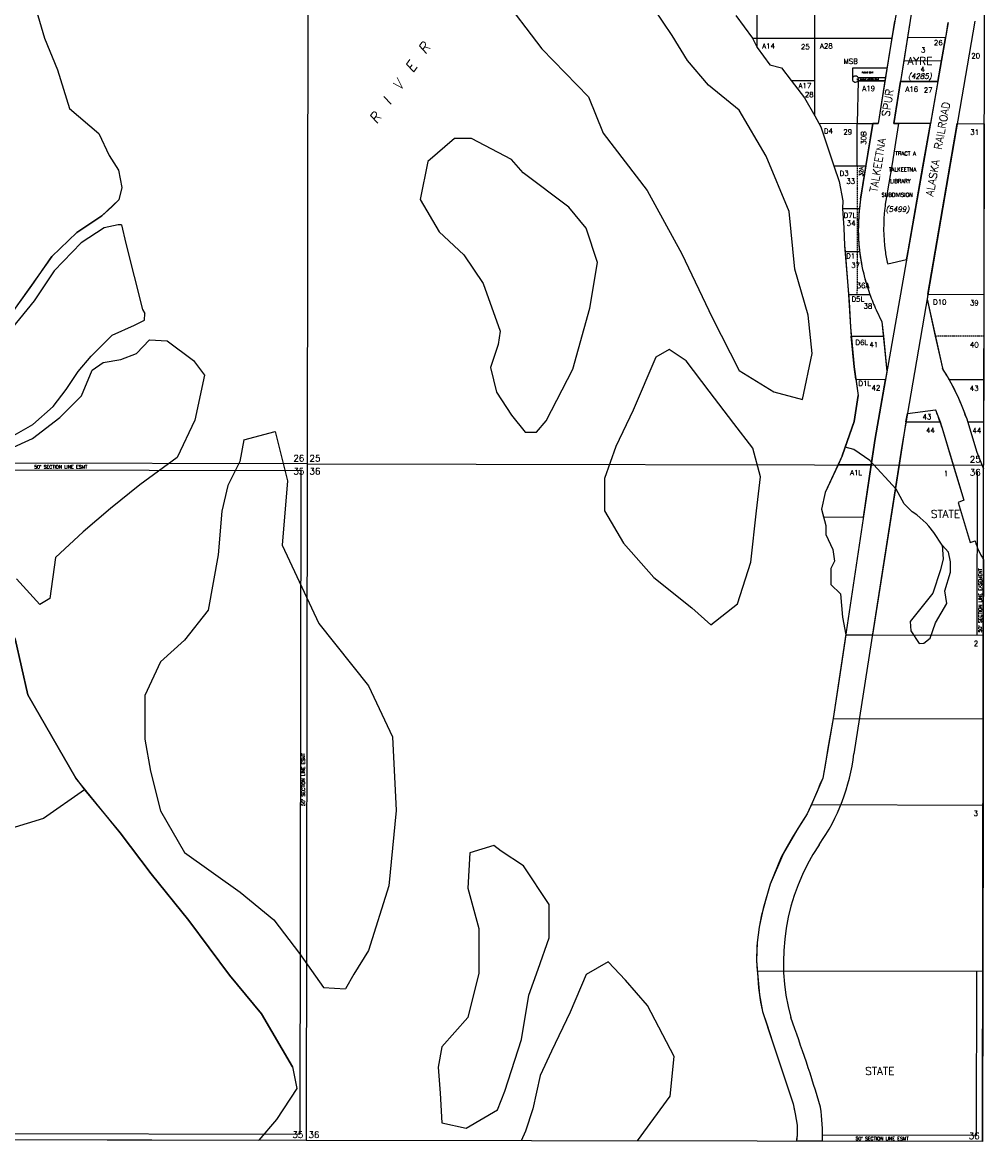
# Model space of a CAD drawing. Header units: feet. Extents: x 0 to 310787, y 0 to 109672.
# Tile 23 of 28: x 303268 to 310779, y 77272 to 86007. Entities that reach past the tile are written whole.
import ezdxf
from ezdxf.enums import TextEntityAlignment as Align

# ---------------------------------------------------------------- set-up
doc = ezdxf.new("R2010")
doc.units = ezdxf.units.FT
doc.header["$LTSCALE"] = 20
doc.header["$MEASUREMENT"] = 0
doc.linetypes.add('DASHED', pattern=[0.75, 0.5, -0.25])
doc.layers.add('Taxmap', color=251, linetype='Continuous')
doc.styles.add('1', font='simplex')
doc.styles.add('5', font='romant')
doc.styles.add('6', font='romant', dxfattribs={"oblique": 12})
doc.styles.add('ESMT', font='SIMPLEX', dxfattribs={"height": 26})
doc.styles.add('LOT', font='SIMPLEX', dxfattribs={"height": 40})
doc.styles.add('SUBNAME', font='ROMANT', dxfattribs={"height": 60})
doc.styles.add('SUBNMBR', font='ROMAND', dxfattribs={"oblique": 12, "height": 40})

# ---------------------------------------------------------------- blocks, each defined once
blk = doc.blocks.new('A$C1D716C51')
at = {"layer": 'Taxmap'}
for p, q in [((105170.7, 10568.3), (105162.6, 5288.8)), ((110450.2, 10558.9), (110442.1, 5279.5)), ((109885.5, 8849.3), (109740.6, 7946.1)), ((109747.7, 8743.3), (109618.2, 7946.3)), ((109421.2, 8304.5), (109420.5, 8380.1)), ((109420.5, 8380.1), (109688.6, 8379.5)), ((109672.3, 8279.1), (109462.2, 8279.5)), ((109456, 7614.8), (109456.6, 7946.7)), ((109480.6, 7354.6), (109576.6, 7946.4)), ((109576.6, 7946.4), (109618.2, 7946.3)), ((109778.5, 7946), (109725.6, 7614.2)), ((109778.5, 7946), (109740.6, 7946.1)), ((110026.5, 7945.4), (109778.5, 7946)), ((109968.4, 7613.7), (110026.5, 7945.4)), ((109725.6, 7614.2), (109679.7, 7346.1)), ((109910.2, 7281.9), (109968.4, 7613.7)), ((109852.6, 6953.3), (109910.2, 7281.9)), ((109840.6, 6884.5), (109852.6, 6953.3)), ((109694.3, 6850.8), (109840.6, 6884.5)), ((109694.3, 6850.8), (109840.6, 6884.5)), ((110000.9, 6574.6), (110120.7, 6035.6)), ((109603.5, 6492.5), (109648, 6398.9)), ((109648, 6398.9), (109687.9, 6013.6)), ((109847.2, 5681.6), (110067.4, 5711.7)), ((110102.8, 5617.2), (110116.4, 5576.6)), ((110308.1, 5647.7), (110388.8, 5381)), ((110308.1, 5647.7), (110388.8, 5381)), ((110116.4, 5576.6), (110206, 5279.9)), ((110116.4, 5576.6), (110288.8, 5005.8)), ((110388.8, 5381), (110442, 5252)), ((105162.6, 5288.8), (99883.2, 5300.7)), ((102560.7, 5244.5), (105112.7, 5238.7)), ((105162.6, 5288.8), (105154.5, 9.4)), ((105162.6, 5288.8), (110442.1, 5279.5)), ((110206, 5279.9), (110288.8, 5005.8)), ((110434, 0), (110442.1, 5279.5)), ((105112.7, 5238.7), (105104.8, 58.9)), ((110392.2, 5227.1), (110390.2, 3953.3)), ((110288.8, 5005.8), (110244.1, 4988.4)), ((110288.8, 5005.8), (110244.1, 4988.4)), ((110244.1, 4988.4), (110337.5, 4675.4)), ((110244.1, 4988.4), (110337.5, 4675.4)), ((110441, 4543.4), (110441.2, 4720.8)), ((110337.5, 4675.4), (110376.8, 4688)), ((110337.5, 4675.4), (110376.8, 4688)), ((110386.2, 1330.2), (110384.2, 49.5)), ((105154.5, 9.4), (99875.1, 21.3)), ((99925, 70.6), (105104.8, 58.9)), ((110434, 0), (105154.5, 9.4)), ((109185.6, 51.6), (110384.2, 49.5))]:
    blk.add_line(p, q, dxfattribs=at)
at = {"layer": 'Taxmap', "linetype": 'Continuous'}
for p, q in [((108637.4, 8610.8), (108674.4, 8538.8)), ((108674.4, 8538.8), (108772.8, 8402.7)), ((109740.6, 7946.1), (109778.5, 7946)), ((109340.3, 7283.1), (109350.4, 7131.3)), ((109350.4, 7131.3), (109357, 6993.5)), ((109357, 6993.5), (109360.8, 6946.6)), ((109360.8, 6946.6), (109387.9, 6612.6)), ((109387.9, 6612.6), (109402.6, 6357)), ((109402.6, 6357), (109409.4, 6286.6)), ((109432.7, 6046.1), (109409.4, 6286.6)), ((109446, 5949.6), (109432.7, 6046.1)), ((109433.1, 5620.1), (109463.2, 5824)), ((109363, 5420.1), (109433.1, 5620.1)), ((109339.4, 5352.6), (109363, 5420.1)), ((109306.3, 5281.5), (109205.5, 5065.1)), ((109360.2, 5281.4), (109306.3, 5281.5)), ((109205.5, 5065.1), (109177, 4935.1)), ((109177, 4935.1), (109192.7, 4875.7)), ((102881.9, 3923), (102982.8, 3487.3)), ((102982.8, 3487.3), (103355.7, 2835.3)), ((103355.7, 2835.3), (103423.3, 2744.8)), ((103423.3, 2744.8), (103702.7, 2408.7)), ((103702.7, 2408.7), (103943.5, 2090.5)), ((103943.5, 2090.5), (104238.8, 1725.7)), ((104238.8, 1725.7), (104557.3, 1298.8)), ((104557.3, 1298.8), (104805.9, 996.1)), ((104805.9, 996.1), (105046.7, 584.7)), ((105046.7, 584.7), (105080.6, 415.6)), ((105080.6, 415.6), (104922.5, 171.5)), ((104922.5, 171.5), (104785.3, 10.2))]:
    blk.add_line(p, q, dxfattribs=at)
for points in [[(102907.2, 9037.2), (103021.4, 8923.1), (103111.9, 8612.4), (103212.5, 8364.6), (103306.1, 8062.6), (103536.4, 7868.4), (103615.6, 7695.8), (103688.6, 7580.9), (103715.1, 7446.3), (103693.6, 7349.7)], [(108508.6, 8787.8), (108637.4, 8610.8), (108674.4, 8538.8), (108772.8, 8402.7), (108863.5, 8379.4), (108940.9, 8280.7), (109045.4, 8147.5), (109124.1, 8005.3), (109156.1, 7947.4), (109172, 7918.7), (109274.3, 7615.2), (109315.2, 7493.9), (109343.5, 7341.2), (109340.3, 7283.1), (109350.4, 7131.3), (109357, 6993.5), (109392.6, 6554.3), (109402.6, 6357), (109432.7, 6046.1), (109463.2, 5824), (109433.1, 5620.1), (109339.4, 5352.6), (109205.5, 5065.1), (109177, 4935.1), (109210.6, 4807.7), (109210.6, 4737.4), (109264.2, 4620.1), (109277.7, 4529.6), (109250.8, 4472.6), (109250.8, 4348.7), (109324.6, 4274.9), (109341.4, 4094), (109365.9, 3955.5), (109319.1, 3643.6), (109268, 3303), (109186.6, 2837.4), (109098.2, 2629.8), (109064.7, 2558.9), (108985, 2430.3), (108880.2, 2252.3), (108777.1, 2008.6), (108722.3, 1819.8), (108689.9, 1673.6), (108674.5, 1553.1), (108669.8, 1412.2), (108676.8, 1317.9), (108681.6, 1259.6), (108694, 1145.4), (108715.7, 1014.6), (108794.8, 779.3), (108898.1, 467.1), (108955.9, 295.9), (108971, 217.2), (108986, 128.7), (108985.8, 51), (108981.8, 2.6)], [(102529.1, 9366.3), (102907.2, 9037.2), (103021.4, 8923.1), (103111.9, 8612.4), (103212.5, 8364.6), (103306.1, 8062.6), (103536.4, 7868.4), (103615.6, 7695.8), (103688.6, 7580.9), (103715.1, 7446.3), (103693.6, 7349.7), (103558.5, 7226.4), (103363.9, 7094.2), (103169.2, 6907.5), (102870.4, 6485.2)], [(106669.4, 8957.9), (106993.8, 8528.5), (107359.2, 8154.9), (107472.6, 7870.8), (107816.7, 7422.4), (108086, 6929.1), (108323.4, 6433.1), (108534.8, 6017.4), (108804.1, 5852.9), (109028.5, 5793.1), (109103.3, 6151.9), (109073.4, 6450.8), (108968.6, 6809.6), (108923.8, 7258), (108744.2, 7691.4), (108534.8, 8050.2), (108295.4, 8244.5), (108130.8, 8438.8), (108011.2, 8633.1), (107801.7, 8947)], [(107026.6, 5626), (107235.1, 6027.7), (107369.1, 6503.9), (107428.7, 6861.1), (107339.3, 7128.9), (107205.3, 7292.6), (106847.8, 7560.5), (106758.5, 7664.6), (106445.7, 7828.3), (106311.6, 7828.3), (106103.1, 7649.8), (106043.5, 7352.1), (106192.5, 7099.2), (106386.1, 6920.6), (106535, 6697.4), (106669.1, 6325.4), (106654.2, 6221.2), (106594.6, 6042.6), (106639.3, 5849.2), (106758.5, 5670.6), (106862.7, 5536.7), (106952.1, 5536.7), (107026.6, 5626)], [(105046.7, 584.7), (104805.9, 996.1), (104557.3, 1298.8), (104238.8, 1725.7), (103943.5, 2090.5), (103702.7, 2408.7), (103355.7, 2835.3), (102982.8, 3487.3), (102881.9, 3923), (102765.2, 4226.4), (102617.2, 4553.1), (102461.5, 4840.9), (102407, 5152.1), (102399.2, 5494.3), (102461.5, 5914.4), (102625, 6147.8), (103013.5, 6681.9), (103169.2, 6907.5), (103363.9, 7094.2), (103558.5, 7226.4), (103636.4, 7296.4), (103693.6, 7349.7)], [(103712.5, 7155.2), (103687.1, 7155.2), (103577.8, 7131.8), (103398.3, 7014.9), (103187.7, 6796.6), (103031.6, 6562.7), (102859.9, 6352.2), (102670.2, 6101.9), (102576.3, 6008.2), (102541.1, 5941.8), (102498.1, 5816.7), (102482.5, 5687.8), (102474.7, 5543.3), (102482.5, 5359.6), (102514.5, 5219.4)], [(103712.5, 7155.2), (103748.2, 7009.3), (103877.3, 6493.5), (103896.4, 6462.1)], [(102514.5, 5219.4), (102610.9, 5318.7), (102716.7, 5432.2), (102857.8, 5502.7), (103022.1, 5596.4), (103178.9, 5737.4), (103280.8, 5870.5), (103374.8, 6011.4), (103476.7, 6128.9), (103641.3, 6293.4), (103813.8, 6371.7), (103892.1, 6410.8), (103896.4, 6462.1)], [(104361.4, 5980.9), (104284.9, 5629.3), (104147.2, 5339), (103856.6, 5125), (103627.1, 4941.6), (103413, 4758.2), (103198.8, 4559.5), (103152.9, 4238.5), (103076.4, 4192.7), (102892.9, 4391.4)], [(102842.4, 5406.7), (103019.1, 5487.2), (103231.3, 5651.3), (103400.3, 5820.2), (103484.8, 6019.8), (103569.3, 6081.2), (103707.6, 6104.2), (103830.5, 6150.3), (103930.4, 6257.7), (104068.7, 6250.1), (104276.2, 6096.5), (104361.4, 5980.9)], [(107884.1, 6122.2), (107706.1, 5707.4), (107572.7, 5425.9), (107483.7, 5174.1), (107483.7, 4922.2), (107632, 4670.4), (107869.3, 4403.7), (108165.8, 4166.7), (108314.1, 4033.4), (108521.7, 4196.3), (108625.5, 4522.2), (108670, 4922.2), (108699.6, 5188.9), (108640.3, 5411.1), (108492, 5603.7), (108299.3, 5855.6), (108121.3, 6092.6), (107987.9, 6181.5), (107884.1, 6122.2)], [(110443.1, 5945.5), (110175, 5946)], [(109836.2, 5617.8), (109783, 5280.6)], [(110317.4, 5616.8), (110442.6, 5616.5)], [(104667.8, 5477.9), (104911.6, 5540.9), (105009.2, 5156.7), (104967.9, 4655.3), (105254.1, 4043.3), (105641.3, 3556.1), (105828, 3158.4), (105856.7, 2584), (105799.3, 1995.2), (105641.1, 1492.6), (105526.2, 1305.9), (105462.5, 1192.9)], [(104667.8, 5477.9), (104636.8, 5307.6), (104543.8, 5121.7), (104497.3, 4920.4), (104467.7, 4580.3), (104390.2, 4146.6), (104204.2, 3914.3), (104018.1, 3743.9), (103894.1, 3480.6), (103894.1, 3139.8), (103940.6, 2892), (104018.1, 2582.2), (104204.2, 2257), (104638.2, 1947.2), (104901.8, 1730.3), (105103.3, 1467), (105289.4, 1203.7), (105462.5, 1192.9)], [(109783, 5280.6), (109573.9, 3955.1)], [(109098.2, 2629.8), (109064.7, 2558.9)], [(109064.7, 2558.9), (108985, 2430.3), (108880.2, 2252.3), (108777.1, 2008.6), (108722.3, 1819.8), (108689.9, 1673.6), (108674.5, 1553.1), (108669.8, 1412.2), (108675.6, 1333.8)], [(106618.8, 2311.1), (106431.1, 2253.4), (106416.7, 1979.3), (106503.3, 1662), (106503.3, 1315.8), (106416.7, 969.6), (106214.5, 738.8), (106185.7, 580.1), (106200.1, 378.2), (106214.5, 147.4), (106402.2, 104.1), (106647.7, 248.4), (106705.4, 392.6), (106835.4, 796.5), (106893.1, 1142.7), (106965.3, 1344.6), (107051.9, 1589.8), (107051.9, 1849.5), (106849.8, 2152.4), (106676.5, 2267.8), (106618.8, 2311.1)], [(107739.6, 4.8), (107994.6, 355.1), (108027.4, 665), (107819.4, 1061.3), (107647.1, 1259.1), (107511.5, 1401.9), (107339.2, 1303.1), (107214.3, 1010.8), (107069, 705.8), (106981.8, 517), (106923.7, 255.7), (106865.5, 81.4), (106833.3, 6.4)], [(108675.6, 1333.8), (108676.8, 1317.9), (108681.6, 1259.6), (108694, 1145.4), (108715.7, 1014.6), (108794.8, 779.3), (108898.1, 467.1), (108955.9, 295.9), (108971, 217.2), (108986, 128.7), (108985.8, 51), (108981.8, 2.6)], [(105046.7, 584.7), (105080.6, 415.6), (104922.5, 171.5), (104785.3, 10.2)]]:
    blk.add_lwpolyline(points, dxfattribs=at)
at = {"layer": 'Taxmap'}
for points in [[(108674.5, 8610.9), (108675, 8941.6)], [(109125, 8611.8), (109125.4, 8941.6)], [(109782.4, 8942.1), (109726.6, 8613.1)], [(109885.5, 8849.3), (109848.1, 8616.1)], [(108508.6, 8787.8), (108637.4, 8610.8)], [(110374.7, 8745.4), (109800.9, 5412.5), (109429.3, 3026.7)], [(110164.1, 8735.1), (110144, 8615.5)], [(110164.9, 8735.1), (109595.6, 5486.7), (109268, 3303)], [(108637.4, 8610.8), (108674.5, 8610.9)], [(108674.4, 8538.8), (108674.5, 8610.9)], [(108674.5, 8610.9), (109125, 8611.8)], [(109124.5, 8280.3), (109125, 8611.8)], [(109125, 8611.8), (109726.6, 8613.1)], [(109726.6, 8613.1), (109672.3, 8279.1)], [(109848.1, 8616.1), (109819, 8435.1)], [(110144, 8615.5), (109848.1, 8616.1)], [(110144, 8615.5), (110112.6, 8436.6)], [(108772.8, 8402.7), (108863.5, 8379.4)], [(109819, 8435.1), (109793.2, 8273.8)], [(109819, 8435.1), (110112.6, 8436.6)], [(110112.6, 8436.6), (110084, 8273.2)], [(108863.5, 8379.4), (108940.9, 8280.7)], [(109462.2, 8305), (109676.4, 8304.6)], [(109676.4, 8304.6), (109672.3, 8279.1)], [(108940.9, 8280.7), (109045.4, 8147.5)], [(108940.9, 8280.7), (109124.5, 8280.3)], [(109124.1, 8005.3), (109124.5, 8280.3)], [(109462.2, 8279.5), (109456.6, 7946.7)], [(109462.2, 8279.5), (109672.3, 8279.1)], [(109672.3, 8279.1), (109618.2, 7946.3)], [(109777.2, 8174.5), (109793.2, 8273.8)], [(110084, 8273.2), (109793.2, 8273.8)], [(110084, 8273.2), (110026.5, 7945.4)], [(109045.4, 8147.5), (109124.1, 8005.3)], [(109740.6, 7946.1), (109777.2, 8174.5)], [(109124.1, 8005.3), (109156.1, 7947.4)], [(109156.1, 7947.4), (109172, 7918.7)], [(109156.1, 7947.4), (109456.6, 7946.7)], [(109172, 7918.7), (109274.3, 7615.2)], [(109456.6, 7946.7), (109576.6, 7946.4)], [(109576.6, 7946.4), (109522.8, 7614.7)], [(109618.2, 7946.3), (109576.6, 7946.4)], [(110007.6, 6613.2), (110236.9, 7945)], [(110236.9, 7945), (110446.2, 7944.5)], [(110446.2, 7944.5), (110444.1, 6612.2)], [(109274.3, 7615.2), (109315.2, 7493.9)], [(109274.3, 7615.2), (109456, 7614.8)], [(109456, 7614.8), (109522.8, 7614.7)], [(109522.8, 7614.7), (109480.6, 7354.6)], [(109315.2, 7493.9), (109343.5, 7341.2)], [(109343.5, 7341.2), (109340.3, 7283.1)], [(109480.6, 7354.6), (109472.3, 7282.8)], [(109340.3, 7283.1), (109472.3, 7282.8)], [(109360.8, 6946.6), (109474.1, 6946.3)], [(109387.9, 6612.6), (109454, 6612.5)], [(109454, 6612.5), (109554.5, 6612.3)], [(110007.6, 6613.2), (110000.9, 6574.6)], [(110000.9, 6574.6), (110065, 6286.1)], [(110007.6, 6613.2), (110444.1, 6612.2)], [(110444.1, 6605.8), (110443.6, 6285.3)], [(110444.1, 6612.2), (110444.1, 6605.8)], [(109603.8, 6491.9), (109648, 6398.9)], [(109648, 6398.9), (109659.7, 6286)], [(109409.4, 6286.6), (109659.7, 6286)], [(109659.7, 6286), (109687.9, 6013.6)], [(110065, 6286.1), (110120.7, 6035.6)], [(110443.6, 6285.3), (110443.1, 5945.5)], [(109446, 5949.6), (109676.6, 5949.1)], [(109446, 5949.6), (109463.2, 5824)], [(109595.6, 5486.7), (109676.6, 5949.1)], [(109687.9, 6013.6), (109676.6, 5949.1)], [(110443.1, 5945.5), (110442.6, 5616.5)], [(109836.2, 5617.8), (109847.2, 5681.6)], [(109847.2, 5681.6), (110067.4, 5711.7)], [(110067.4, 5711.7), (110102.8, 5617.2)], [(109836.2, 5617.8), (110102.8, 5617.2)], [(110308.1, 5647.7), (110317.4, 5616.8)], [(109885.5, 4914), (109823, 4977.3), (109759.8, 5092), (109553.7, 5316.4), (109428.8, 5400.4), (109363, 5420.1)], [(109564.8, 5281), (109595.6, 5486.7)], [(109339.4, 5352.6), (109306.3, 5281.5)], [(109564.8, 5281), (109360.2, 5281.4)], [(109504, 4874.4), (109564.8, 5281)], [(109922, 4890.6), (109885.5, 4914)], [(109192.7, 4875.7), (109504, 4874.4)], [(109947, 4867.2), (109922, 4890.6)], [(109993.4, 4826.3), (109947, 4867.2)], [(110014.8, 4802.9), (109993.4, 4826.3)], [(110054.1, 4754.3), (110014.8, 4802.9)], [(110119.2, 4654.3), (110054.1, 4754.3)], [(110441, 4543.5), (110440.1, 3960.1)], [(109365.9, 3955.5), (109319.1, 3643.6)], [(109365.9, 3955.5), (109573.9, 3955.1)], [(109573.9, 3955.1), (110440.1, 3953.2)], [(110440.1, 3953.2), (110439.1, 3300.4)], [(110440.1, 3960.1), (110440.1, 3953.2)], [(109319.1, 3643.6), (109268, 3303)], [(109268, 3303), (109186.6, 2837.4)], [(109268, 3303), (109227.3, 3070.2)], [(109268, 3303), (110439.1, 3300.4)], [(110439.1, 3300.4), (110438, 2626.8)], [(109227.3, 3070.2), (109206.9, 2953.8), (109186.6, 2837.4), (109164.2, 2786.9), (109142.4, 2733.6), (109105, 2644.3), (109064.7, 2558.9), (109018.1, 2485.1), (108951.8, 2375.5), (108899, 2285.3), (108861.3, 2219.3), (108777.1, 2008.6), (108739.4, 1882.4), (108705.2, 1757.2), (108689.9, 1673.6), (108674.5, 1553.1), (108672.7, 1522), (108669.8, 1412.2), (108676.8, 1317.9), (108686.5, 1201.3), (108701.5, 1089.5), (108715.7, 1014.6), (108749.5, 917.4), (108794.8, 779.3), (108846.5, 623.2), (108898, 467.1), (108927, 381.5), (108955.8, 295.9), (108964.7, 253.1), (108970.9, 217.2), (108986, 128.7), (108985.9, 89.8), (108985.8, 51), (108983.1, 17.9), (108981.8, 2.2)], [(109186.6, 2837.4), (109098.2, 2629.8)], [(103423.3, 2744.8), (103104.8, 2522.9), (102848.1, 2442.9)], [(109098.2, 2629.8), (110438, 2626.8)], [(110438, 2626.8), (110436, 1330.1)], [(108675.6, 1333.8), (110436, 1330.1)], [(110436, 1330.1), (110434, 0)], [(101229.9, 18.2), (104785.3, 10.2)], [(109185.4, 2.2), (108981.8, 2.6)], [(110434, 0), (109185.4, 2.2)]]:
    blk.add_lwpolyline(points, dxfattribs=at)
for points in [[(109793.2, 8273.8), (110084, 8273.2), (110144, 8615.5), (109848.1, 8616.1)], [(110106.4, 4462.9), (110046.2, 4279.4), (109868.1, 4060.2), (109873.4, 3986.4), (109940.2, 3887.2), (109976, 3891), (110024.3, 3929.7), (110067.3, 4050.1), (110155.1, 4198.5), (110139.2, 4298.6), (110185, 4443.3), (110183.3, 4525.9), (110169.1, 4599.7), (110119.2, 4654.3), (110127.9, 4547.4)]]:
    blk.add_lwpolyline(points, close=True, dxfattribs=at)
blk.add_lwpolyline([(109694.3, 6850.8), (109840.6, 6884.5), (109852.5, 6953.3), (109910.2, 7281.9), (109968.4, 7613.7), (110026.5, 7945.4), (109778.5, 7946), (109725.6, 7614.2), (109679.7, 7346.1, 0.011753), (109671, 7284.1, 0.062342), (109673.7, 6953.5, 0.044024)], format="xyb", close=True, dxfattribs=at)
at = {"layer": 'Taxmap', "linetype": 'DASHED'}
for points in [[(109456, 7614.8), (109455.3, 7282.9)], [(109455.3, 7282.9), (109454.7, 6946.4)], [(109454.7, 6946.4), (109454, 6612.5)], [(110443.6, 6285.3), (110065, 6286.1)]]:
    blk.add_lwpolyline(points, dxfattribs=at)
at = {"layer": 'Taxmap'}
for points in [[(109472.3, 7282.8, 0.038972), (109467.6, 7007)], [(109467.6, 7007, 0.00977), (109474.1, 6946.3)], [(109474.1, 6946.3, 0.055217), (109554.5, 6612.3)], [(109554.5, 6612.3, 0.020836), (109603.8, 6491.9)], [(110175, 5946, 0.015229), (110120.7, 6035.6)], [(110308.1, 5647.7, 0.047594), (110175, 5946)]]:
    blk.add_lwpolyline(points, format="xyb", dxfattribs=at)
for centre, radius, start, end in [((109441.8, 8292.3), 24, 31.94443, 327.81847), ((111237, 7114.7), 1772.7, 172.22315, 183.48588), ((110992.8, 7129.8), 1330.8, 170.64917, 173.34254), ((110992.8, 7129.8), 1330.8, 173.34254, 187.61192), ((111022.2, 7142.5), 1560.5, 184.9827, 199.86327), ((110266.1, 7018.5), 595.9, 186.25554, 196.33861), ((111022.2, 7142.5), 1560.5, 199.86327, 204.61426), ((108677.8, 5099.3), 1720, 18.59231, 32.98177), ((108165.6, 4946.2), 2050.2, 17.91063, 21.92562), ((110861.1, 4816.6), 501.1, 194.87335, 213.0278), ((110861.1, 4816.6), 501.1, 194.87337, 213.03763), ((107925.2, 3196.3), 1513.6, 324.50578, 353.56827), ((110537.3, 1398.6), 1657.7, 146.338, 195.06235), ((98081.2, -3049.7), 11574.9, 16.66369, 20.30917), ((107441.3, 35.9), 1744.4, 358.8808, 7.69614)]:
    blk.add_arc(centre, radius, start, end, dxfattribs=at)
for s, height, style, p in [('A14', 40, '1', (108714.4, 8530.2)), ('A28', 40, '1', (109164.9, 8531.2)), ('3', 40, 'LOT', (109953.5, 8500)), ('MSB', 40, '1', (109348.6, 8411.5)), ('AYRE', 60, 'SUBNAME', (109847.5, 8404.6)), ('4', 40, 'LOT', (109948.9, 8348.7)), ('A17', 40, '1', (108998.2, 8221.1)), ('A19', 40, '1', (109495.8, 8199.2)), ('A16', 40, '1', (109831.8, 8193.5)), ('D4', 40, '1', (109195.7, 7867)), ('TALKEETNA ', 30, 'SUBNAME', (109702.7, 7572.5)), ('LIBRARY', 30, 'SUBNAME', (109713.9, 7481.5)), ('SUBDIVISION', 30, 'SUBNAME', (109645.5, 7373.7)), ('D7L', 40, '1', (109349.6, 7209.1)), ('D11', 40, '1', (109369.3, 6892.2)), ('D5L', 40, '1', (109411.1, 6555.4)), ('D10', 40, '1', (110048.1, 6532.5)), ('D6L', 40, '1', (109441.5, 6217.5)), ('D1L', 40, '1', (109465.2, 5897.6)), ('25', 50, '5', (105180.4, 5308.6)), ("50' SECTION LINE ESMT", 26, '1', (103032, 5252.7)), ('36', 50, '5', (105180.2, 5207)), ('A1L', 40, '1', (109400, 5201.4)), ('STATE', 60, '1', (110030.2, 4868.5)), ('STATE', 60, '1', (109517.7, 520.6)), ('36', 50, '5', (105172.3, 28.8)), ("50' SECTION LINE ESMT", 26, '1', (109442.7, 10.8))]:
    blk.add_text(s, height=height, dxfattribs=dict(at, style=style)).set_placement(p)
for s, height, style, p in [('25', 40, '1', (109084.9, 8525.4)), ('26', 40, '1', (110122.7, 8556.8)), ('20', 40, '1', (110415.3, 8453.7)), ('27', 40, '1', (110044, 8186.7)), ('28', 40, '1', (109115.4, 8151.7)), ('29', 40, '1', (109416.1, 7860.2)), ('31', 40, '1', (110406.2, 7858.1)), ('33', 40, '1', (109439.1, 7475.7)), ('34', 40, '1', (109442.9, 7148.1)), ('37', 40, '1', (109477.4, 6819.4)), ('36A', 40, '1', (109550.9, 6661.1)), ('39', 40, '1', (110404.2, 6525.8)), ('38', 40, '1', (109573.3, 6501.2)), ('41', 40, '1', (109619.7, 6199.6)), ('40', 40, '1', (110403.7, 6198.8)), ('42', 40, '1', (109636.6, 5862.7)), ('43', 40, '1', (110403.1, 5859)), ('43', 40, '1', (110034.1, 5636.5)), ('44', 40, '1', (110061.8, 5530.8)), ('44', 40, '1', (110423.7, 5530)), ('26', 50, '5', (105140.5, 5308.5)), ('25', 50, '5', (110420, 5299.4)), ('35', 50, '5', (105140.3, 5207.1)), ('36', 50, '5', (110419.8, 5197.8)), ('1', 40, '1', (110165.5, 5194.2)), ('2', 40, '1', (110400.1, 3867.9)), ('3', 40, '1', (110398, 2541.5)), ('35', 50, '5', (105132.4, 29)), ('36', 50, '5', (110411.9, 19.6))]:
    blk.add_text(s, height=height, dxfattribs=dict(at, style=style)).set_placement(p, align=Align.RIGHT)
at = {"layer": 'Taxmap', "color": 142, "style": '6', "oblique": 12}
blk.add_text('R  I  V  E  R', height=80, rotation=54.99605, dxfattribs=at).set_placement((105705, 7936.2))
at = {"layer": 'Taxmap'}
for s, height, rotation, style, p in [('PUBLIC ESMT', 10, 359.67327, 'ESMT', (109492.6, 8339.9)), ("25' PUBLIC ACCESS ESMT", 10, 359.67327, 'ESMT', (109451.2, 8285.6)), ('TALKEETNA   SPUR ', 60, 80.93, '1', (109611.7, 7405.4)), ('   ALASKA  RAILROAD', 60, 79.75743, '1', (110024.7, 7242.3)), ('TRACT A', 30, 359.17206, 'LOT', (109752.6, 7698.3)), ('D3', 40, 0.93108, '1', (109318.5, 7536.6)), ("50' SECTION LINE EASEMENT", 26, 90, '1', (110427.9, 3973.7)), ("50' SECTION LINE ESMT", 26, 90, '1', (105144.8, 2619.6))]:
    blk.add_text(s, height=height, rotation=rotation, dxfattribs=dict(at, style=style)).set_placement(p)
at = {"layer": 'Taxmap', "style": 'SUBNMBR', "oblique": 12}
for s, p in [('(4285)', (109852.8, 8295.5)), ('(5499)', (109677.9, 7257))]:
    blk.add_text(s, height=40, dxfattribs=at).set_placement(p)
at = {"layer": 'Taxmap', "style": '1'}
for s, height, p in [('30B', 40, (109525.9, 7884.7)), ('32A', 30, (109501.8, 7607.2))]:
    blk.add_text(s, height=height, rotation=90, dxfattribs=at).set_placement(p, align=Align.RIGHT)

msp = doc.modelspace()

# ---------------------------------------------------------------- block references
at = {"layer": 'Taxmap'}
msp.add_blockref('A$C1D716C51', (200328.7, 77271.7), dxfattribs=at)

doc.saveas('drawing.dxf')
